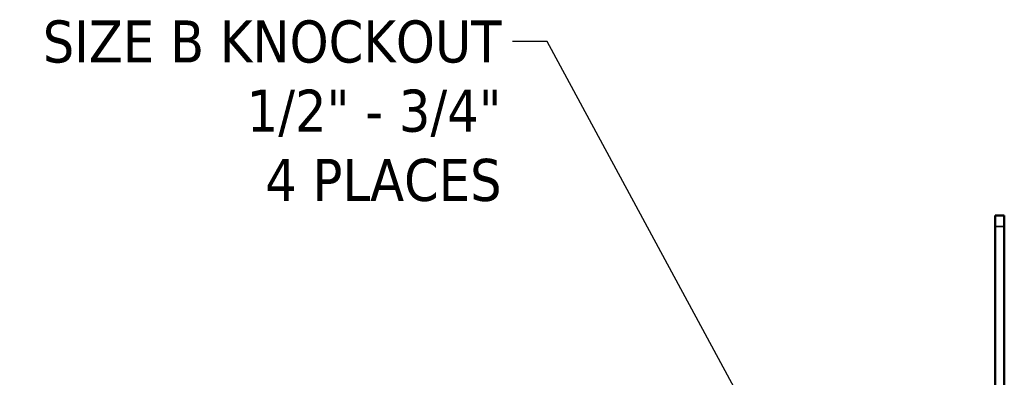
# Model space of a CAD drawing. Header units: inches. Extents: x 0 to 136, y 2 to 86.
# Tile 33 of 61: x 51.83 to 63.06, y 63.27 to 67.36. Entities that reach past the tile are written whole.
import ezdxf

# ---------------------------------------------------------------- set-up
doc = ezdxf.new("R2010")
doc.units = ezdxf.units.IN
doc.header["$LTSCALE"] = 4
doc.header["$MEASUREMENT"] = 0
for name, color, linetype, lineweight in [('Symbol (ANSI)', 7, 'Continuous', 25), ('Visible (ANSI)', 7, 'Continuous', 50), ('Visible Narrow (ANSI)', 7, 'Continuous', 35)]:
    doc.layers.add(name, color=color, linetype=linetype, lineweight=lineweight)
doc.styles.add('Dimension Text (ANSI)', font='tahoma.ttf')
doc.dimstyles.new('Default (ANSI)$7', dxfattribs={"dimscale": 4, "dimtxt": 0.12, "dimasz": 0.098425, "dimexe": 0.125, "dimexo": 0.0625, "dimgap": 0.031496, "dimtad": 0, "dimtih": 1, "dimtoh": 1, "dimrnd": 1e-08, "dimzin": 4, "dimdsep": 46, "dimtxsty": 'Dimension Text (ANSI)', "dimcen": 0.09, "dimdle": 0.393701, "dimclrd": 256, "dimclre": 256, "dimclrt": 256, "dimadec": 0, "dimazin": 1, "dimtfac": 1, "dimtofl": 0, "dimtmove": 0, "dimatfit": 3, "dimfxl": 1, "dimtolj": 1, "dimtzin": 4, "dimlwd": -1, "dimlwe": -1, "dimarcsym": 0})

msp = doc.modelspace()

# ---------------------------------------------------------------- linework, layer by layer
at = {"layer": 'Visible (ANSI)'}
for p, q in [((62.959, 65.12), (63.063, 65.12)), ((62.959, 65.12), (62.959, 64.995)), ((63.063, 65.12), (63.063, 64.995)), ((62.959, 61.797), (62.959, 64.995)), ((63.063, 61.797), (63.063, 64.995))]:
    msp.add_line(p, q, dxfattribs=at)
at = {"layer": 'Visible Narrow (ANSI)'}
msp.add_line((63.063, 64.995), (62.959, 64.995), dxfattribs=at)

# ---------------------------------------------------------------- texts
at = {"layer": 'Symbol (ANSI)', "insert": (57.329, 67.347), "char_height": 0.48, "width": 5.52117, "attachment_point": 3, "line_spacing_factor": 0.987884, "style": 'Dimension Text (ANSI)'}
msp.add_mtext('\\fTahoma|b0|i0;SIZE B KNOCKOUT\\P\\fTahoma|b0|i0;1/2" - 3/4"\\P\\fTahoma|b0|i0;4 PLACES', dxfattribs=at)

# ---------------------------------------------------------------- leaders
at = {"layer": 'Symbol (ANSI)', "annotation_type": 0, "has_hookline": 1, "hookline_direction": 1, "text_width": 5.497}
msp.add_leader([(60.608, 61.998), (57.848, 67.107), (57.455, 67.107)], dimstyle='Default (ANSI)$7', override={"dimtad": 0}, dxfattribs=at)

doc.saveas('drawing.dxf')
